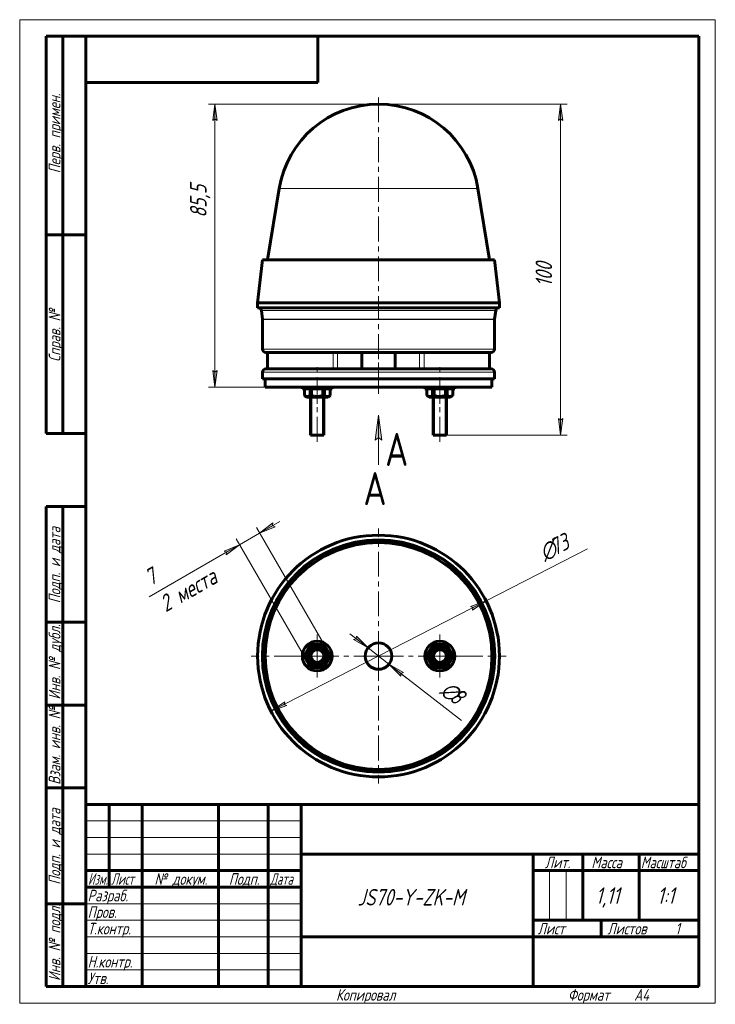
# Model space of a CAD drawing. Header units: millimetres. Extents: x 0 to 210, y 0 to 297.
import ezdxf

# ---------------------------------------------------------------- set-up
doc = ezdxf.new("R2010")
doc.units = ezdxf.units.MM
for name, pattern in [('K5LT_AXLED', [12, 7.5, -1.5, 1.5, -1.5]), ('K5LT_BASIC', [0]), ('K5LT_THIN', [0])]:
    doc.linetypes.add(name, pattern=pattern)
doc.layers.add('Системный слой', color=7, linetype='Continuous')
doc.styles.add('KDIMTEXTSTYLE', font='GOST_AU.SHX', dxfattribs={"width": 0.96, "oblique": 15, "height": 5})
doc.styles.add('KTEXTSTYLE', font='GOST_AU.SHX', dxfattribs={"width": 0.96, "height": 5})
doc.dimstyles.new('KDIMSTYLE (1.00)', dxfattribs={"dimtxt": 5, "dimasz": 1, "dimexe": 2, "dimexo": 0, "dimgap": 1, "dimtad": 1, "dimtxsty": 'KDIMTEXTSTYLE', "dimsah": 1, "dimcen": 0, "dimdle": 1, "dimadec": 0, "dimazin": 0, "dimtfac": 0.667, "dimtmove": 0, "dimatfit": 3, "dimfxl": 1, "dimtvp": 1, "dimtolj": 1, "dimtzin": 0, "dimarcsym": 0})

# ---------------------------------------------------------------- blocks, each defined once
blk = doc.blocks.new('VP3')
at = {"layer": 'Системный слой', "color": 7, "linetype": 'K5LT_THIN', "lineweight": 18}
for p, q in [((107.34, 170.04), (108.33, 177.54)), ((108.33, 177.54), (108.33, 162.54)), ((108.33, 170.79), (107.34, 170.04))]:
    blk.add_line(p, q, dxfattribs=at)
blk.add_wipeout([(110.33, 162.22), (110.33, 176.49), (117.19, 176.49), (117.19, 162.22)]).dxf.layer = 'Системный слой'
at = {"layer": 'Системный слой'}
blk.add_hatch(color=7, dxfattribs=at).paths.add_polyline_path([(109.32, 170.04), (108.33, 177.54), (107.34, 170.04), (108.33, 170.79)])
at = {"layer": 'Системный слой', "color": 7, "linetype": 'K5LT_THIN', "lineweight": 18}
for p, q in [((108.33, 177.54), (109.32, 170.04)), ((109.32, 170.04), (108.33, 170.79))]:
    blk.add_line(p, q, dxfattribs=at)
at = {"layer": 'Системный слой', "color": 7, "insert": (110.33, 172.22), "char_height": 10, "attachment_point": 1, "style": 'KTEXTSTYLE'}
blk.add_mtext('\\H3.5;\\W0.965;\\Q15;\\Q0;\\H10.00;{\\c16711680;А}', dxfattribs=at)
blk = doc.blocks.new('D0')
at = {"layer": 'Системный слой'}
for points in [[(163.94, 266.51), (163.28, 271.51), (162.62, 266.51), (163.28, 267.01)], [(163.28, 171.51), (163.94, 176.51), (163.28, 176.01), (162.62, 176.51)]]:
    blk.add_hatch(color=7, dxfattribs=at).paths.add_polyline_path(points)
at = {"layer": 'Системный слой', "color": 7, "linetype": 'K5LT_THIN', "lineweight": 18}
for p, q in [((108.33, 271.51), (165.28, 271.51)), ((162.62, 266.51), (163.28, 271.51)), ((163.28, 271.51), (163.94, 266.51)), ((163.28, 267.01), (162.62, 266.51)), ((163.94, 266.51), (163.28, 267.01)), ((163.28, 171.51), (162.62, 176.51)), ((162.62, 176.51), (163.28, 176.01)), ((163.28, 176.01), (163.94, 176.51)), ((163.94, 176.51), (163.28, 171.51)), ((128.83, 171.51), (165.28, 171.51))]:
    blk.add_line(p, q, dxfattribs=at)
blk.add_wipeout([(162.28, 216.37), (155.14, 216.37), (155.14, 226.24), (162.28, 226.24)]).dxf.layer = 'Системный слой'
blk.add_line((163.28, 171.51), (163.28, 271.51), dxfattribs=at)
at = {"layer": 'Системный слой', "color": 7, "insert": (155.74, 216.37), "char_height": 5, "attachment_point": 1, "rotation": 90, "style": 'KTEXTSTYLE'}
blk.add_mtext('\\H3.5;\\W0.965;\\Q15;\\Q15;\\H5.00;100', dxfattribs=at)
blk = doc.blocks.new('KDIMARROW_01')
at = {"layer": 'Системный слой'}
blk.add_hatch(color=0, dxfattribs=at).paths.add_polyline_path([(0, 0), (-5, 0.66), (-4.5, 0), (-5, -0.66)])
at = {"layer": 'Системный слой', "color": 0, "linetype": 'K5LT_THIN', "lineweight": 18}
for p, q in [((-4.5, 0), (-5, 0.66)), ((-5, 0.66), (0, 0)), ((0, 0), (-5, -0.66)), ((-5, -0.66), (-4.5, 0)), ((0, 0), (-1, 0))]:
    blk.add_line(p, q, dxfattribs=at)
blk = doc.blocks.new('D1')
at = {"layer": 'Системный слой'}
for points in [[(59.62, 266.51), (58.96, 271.51), (58.3, 266.51), (58.96, 267.01)], [(58.96, 186.01), (59.62, 191.01), (58.96, 190.51), (58.3, 191.01)]]:
    blk.add_hatch(color=7, dxfattribs=at).paths.add_polyline_path(points)
at = {"layer": 'Системный слой', "color": 7, "linetype": 'K5LT_THIN', "lineweight": 18}
for p, q in [((108.33, 271.51), (56.96, 271.51)), ((58.3, 266.51), (58.96, 271.51)), ((58.96, 271.51), (59.62, 266.51)), ((58.96, 267.01), (58.3, 266.51)), ((59.62, 266.51), (58.96, 267.01)), ((58.96, 186.01), (58.3, 191.01)), ((58.3, 191.01), (58.96, 190.51)), ((58.96, 190.51), (59.62, 191.01)), ((59.62, 191.01), (58.96, 186.01)), ((74.08, 186.01), (56.96, 186.01))]:
    blk.add_line(p, q, dxfattribs=at)
blk.add_wipeout([(57.96, 237.21), (50.82, 237.21), (50.82, 248.35), (57.96, 248.35)]).dxf.layer = 'Системный слой'
blk.add_line((58.96, 186.01), (58.96, 271.51), dxfattribs=at)
at = {"layer": 'Системный слой', "color": 7, "insert": (51.42, 237.21), "char_height": 5, "attachment_point": 1, "rotation": 90, "style": 'KTEXTSTYLE'}
blk.add_mtext('\\H3.5;\\W0.965;\\Q15;\\Q15;\\H5.00;85,5', dxfattribs=at)
blk = doc.blocks.new('U0')
at = {"layer": 'Системный слой', "color": 30, "linetype": 'K5LT_AXLED', "lineweight": 18, "true_color": 0xff8000}
for q in [(89.83, 111.31), (83.33, 104.81), (96.33, 104.81), (89.83, 98.31)]:
    blk.add_line((89.83, 104.81), q, dxfattribs=at)
blk = doc.blocks.new('U1')
at = {"layer": 'Системный слой', "color": 30, "linetype": 'K5LT_AXLED', "lineweight": 18, "true_color": 0xff8000}
for q in [(108.33, 143.31), (69.83, 104.81), (146.83, 104.81), (108.33, 66.31)]:
    blk.add_line((108.33, 104.81), q, dxfattribs=at)
blk = doc.blocks.new('U2')
at = {"layer": 'Системный слой', "color": 30, "linetype": 'K5LT_AXLED', "lineweight": 18, "true_color": 0xff8000}
for q in [(126.83, 111.31), (120.33, 104.81), (133.33, 104.81), (126.83, 98.31)]:
    blk.add_line((126.83, 104.81), q, dxfattribs=at)
blk = doc.blocks.new('D2')
at = {"layer": 'Системный слой'}
for points in [[(136.65, 118.62), (140.8, 121.49), (136.05, 119.79), (136.79, 119.44)], [(75.86, 88.13), (80.61, 89.83), (79.87, 90.19), (80.01, 91)]]:
    blk.add_hatch(color=7, dxfattribs=at).paths.add_polyline_path(points)
at = {"layer": 'Системный слой', "color": 7, "linetype": 'K5LT_THIN', "lineweight": 18}
for p, q in [((75.86, 88.13), (140.8, 121.49)), ((136.05, 119.79), (140.8, 121.49)), ((136.79, 119.44), (136.05, 119.79)), ((140.8, 121.49), (136.65, 118.62)), ((136.65, 118.62), (136.79, 119.44)), ((75.86, 88.13), (80.01, 91)), ((80.61, 89.83), (75.86, 88.13)), ((80.01, 91), (79.87, 90.19)), ((79.87, 90.19), (80.61, 89.83))]:
    blk.add_line(p, q, dxfattribs=at)
blk.add_wipeout([(159.19, 132.07), (155.87, 138.52), (165.45, 143.44), (168.77, 136.98)]).dxf.layer = 'Системный слой'
blk.add_line((140.8, 121.49), (171.4, 137.21), dxfattribs=at)
at = {"layer": 'Системный слой', "color": 7, "char_height": 5, "attachment_point": 1, "rotation": 27.1906, "style": 'KTEXTSTYLE'}
for s, insert in [('\\H3.5;\\W0.965;\\Q15;\\Q15;\\H5.00;73', (159.25, 139.47)), ('\\H3.5;\\W0.965;\\Q15;\\Q15;\\H5.00;∅', (156.19, 137.9))]:
    blk.add_mtext(s, dxfattribs=dict(at, insert=insert))
blk = doc.blocks.new('D3')
at = {"layer": 'Системный слой'}
for points in [[(105.17, 107.27), (101.63, 110.86), (101.62, 110.03), (100.82, 109.82)], [(115.84, 99.81), (111.49, 102.36), (115.03, 98.77), (115.04, 99.59)]]:
    blk.add_hatch(color=7, dxfattribs=at).paths.add_polyline_path(points)
at = {"layer": 'Системный слой', "color": 7, "linetype": 'K5LT_THIN', "lineweight": 18}
for p, q in [((105.17, 107.27), (99.65, 111.57)), ((101.62, 110.03), (100.82, 109.82)), ((101.63, 110.86), (101.62, 110.03)), ((105.17, 107.27), (101.63, 110.86)), ((100.82, 109.82), (105.17, 107.27)), ((105.17, 107.27), (111.49, 102.36)), ((111.49, 102.36), (115.03, 98.77)), ((115.84, 99.81), (111.49, 102.36)), ((111.49, 102.36), (117.01, 98.06)), ((115.03, 98.77), (115.04, 99.59)), ((115.04, 99.59), (115.84, 99.81))]:
    blk.add_line(p, q, dxfattribs=at)
blk.add_wipeout([(125.72, 92.55), (130.18, 98.28), (136.57, 93.3), (132.12, 87.57)]).dxf.layer = 'Системный слой'
blk.add_line((111.49, 102.36), (133.35, 85.35), dxfattribs=at)
at = {"layer": 'Системный слой', "color": 7, "char_height": 5, "attachment_point": 1, "rotation": 322.115, "style": 'KTEXTSTYLE'}
for s, insert in [('\\H3.5;\\W0.965;\\Q15;\\Q15;\\H5.00;∅', (129.75, 97.73)), ('\\H3.5;\\W0.965;\\Q15;\\Q15;\\H5.00;8', (132.47, 95.61))]:
    blk.add_mtext(s, dxfattribs=dict(at, insert=insert))
blk = doc.blocks.new('KDIMARROW_02')
at = {"layer": 'Системный слой'}
blk.add_hatch(color=0, dxfattribs=at).paths.add_polyline_path([(4.5, 0), (5, 0.66), (0, 0), (5, -0.66)])
at = {"layer": 'Системный слой', "color": 0, "linetype": 'K5LT_THIN', "lineweight": 18}
for p, q in [((0, 0), (-1, 0)), ((5, 0.66), (0, 0)), ((0, 0), (5, -0.66)), ((0, 0), (7, 0)), ((4.5, 0), (5, 0.66)), ((5, -0.66), (4.5, 0))]:
    blk.add_line(p, q, dxfattribs=at)
blk = doc.blocks.new('D4')
at = {"layer": 'Системный слой'}
blk.add_hatch(color=7, dxfattribs=at).paths.add_polyline_path([(76.34, 144.19), (77.1, 143.87), (72.44, 141.94), (76.44, 145.01)])
at = {"layer": 'Системный слой', "color": 7, "linetype": 'K5LT_THIN', "lineweight": 18}
for p, q in [((92, 108.05), (71.44, 143.67)), ((72.44, 141.94), (78.5, 145.44)), ((76.44, 145.01), (72.44, 141.94)), ((72.44, 141.94), (77.1, 143.87)), ((76.34, 144.19), (76.44, 145.01)), ((77.1, 143.87), (76.34, 144.19)), ((85.94, 104.55), (65.38, 140.17)), ((72.44, 141.94), (66.38, 138.44))]:
    blk.add_line(p, q, dxfattribs=at)
blk.add_wipeout([(44.85, 116.61), (36.71, 130.7), (55.49, 141.55), (63.63, 127.45)]).dxf.layer = 'Системный слой'
at = {"layer": 'Системный слой'}
blk.add_hatch(color=7, dxfattribs=at).paths.add_polyline_path([(62.38, 135.37), (66.38, 138.44), (61.72, 136.51), (62.48, 136.19)])
at = {"layer": 'Системный слой', "color": 7, "linetype": 'K5LT_THIN', "lineweight": 18}
for p, q in [((66.38, 138.44), (60.32, 134.94)), ((66.38, 138.44), (61.72, 136.51)), ((66.38, 138.44), (62.07, 135.95)), ((62.38, 135.37), (66.38, 138.44)), ((62.07, 135.95), (39.05, 122.66)), ((61.72, 136.51), (62.48, 136.19)), ((62.48, 136.19), (62.38, 135.37))]:
    blk.add_line(p, q, dxfattribs=at)
at = {"layer": 'Системный слой', "color": 7, "char_height": 5, "attachment_point": 1, "rotation": 30, "style": 'KTEXTSTYLE'}
for s, insert in [('\\H3.5;\\W0.965;\\Q15;\\Q15;\\H5.00;7', (37.01, 130.18)), ('\\H3.5;\\W0.965;\\Q15;\\Q15;\\H5.00;2 места', (41.58, 122.27))]:
    blk.add_mtext(s, dxfattribs=dict(at, insert=insert))
blk = doc.blocks.new('U3')
at = {"color": 7, "linetype": 'K5LT_THIN', "lineweight": 18}
for p, q in [((0, 0), (0, 297)), ((0, 297), (210, 297)), ((210, 297), (210, 0)), ((20, 55), (85, 55)), ((20, 50), (85, 50)), ((20, 45), (85, 45)), ((159.96, 25), (159.96, 40)), ((164.98, 25), (164.98, 40)), ((20, 30), (85, 30)), ((20, 25), (85, 25)), ((20, 20), (85, 20)), ((20, 15), (85, 15)), ((20, 10), (85, 10)), ((210, 0), (0, 0))]:
    blk.add_line(p, q, dxfattribs=at)
at = {"color": 150, "linetype": 'K5LT_BASIC', "lineweight": 60, "true_color": 0x0080ff}
for p, q in [((8, 172), (8, 292)), ((20, 292), (8, 292)), ((13, 172), (13, 292)), ((20, 5), (20, 292)), ((20, 292), (205, 292)), ((90, 292), (90, 278)), ((205, 292), (205, 5)), ((90, 278), (20, 278)), ((20, 232), (8, 232)), ((20, 172), (8, 172)), ((8, 5), (8, 150)), ((20, 150), (8, 150)), ((13, 5), (13, 150)), ((20, 115), (8, 115)), ((20, 90), (8, 90)), ((20, 65), (8, 65)), ((20, 60), (205, 60)), ((20, 5), (20, 60)), ((27, 35), (27, 60)), ((37, 5), (37, 60)), ((60, 5), (60, 60)), ((75, 5), (75, 60)), ((85, 5), (85, 60)), ((85, 45), (205, 45)), ((155, 5), (155, 45)), ((170, 25), (170, 45)), ((187, 25), (187, 45)), ((20, 40), (85, 40)), ((155, 40), (170, 40)), ((170, 40), (205, 40)), ((20, 35), (85, 35)), ((20, 30), (8, 30)), ((155, 25), (205, 25)), ((175.57, 20), (175.57, 25)), ((85, 20), (155, 20)), ((155, 20), (205, 20)), ((20, 5), (8, 5)), ((205, 5), (20, 5))]:
    blk.add_line(p, q, dxfattribs=at)
at = {"color": 7, "char_height": 3.5, "attachment_point": 1, "rotation": 90, "style": 'KTEXTSTYLE'}
for s, insert in [('\\H3.5;\\W0.965;\\Q15;\\Q15;Перв. примен.', (8.77, 250.61)), ('\\H3.5;\\W0.965;\\Q15;\\Q15;Справ. №', (8.77, 193.68)), ('\\H3.5;\\W0.965;\\Q15;\\Q15;Подп. и дата', (8.77, 120.75)), ('\\H3.5;\\W0.965;\\Q15;\\Q15;Инв. № дубл.', (8.77, 91.67)), ('\\H3.5;\\W0.965;\\Q15;\\Q15;Взам. инв. №', (8.77, 65.94)), ('\\H3.5;\\W0.965;\\Q15;\\Q15;Подп. и дата', (8.77, 35.75)), ('\\H3.5;\\W0.965;\\Q15;\\Q15;Инв. № подл.', (8.77, 6.67))]:
    blk.add_mtext(s, dxfattribs=dict(at, insert=insert))
at = {"color": 7, "attachment_point": 1, "style": 'KTEXTSTYLE'}
for s, insert, char_height in [('\\H3.5;\\W0.965;\\Q15;\\Q15;\\W0.941;Масштаб', (187.52, 44.23), 3.5), ('\\H3.5;\\W0.965;\\Q15;\\Q15;Лит.', (158.56, 44.23), 3.5), ('\\H3.5;\\W0.965;\\Q15;\\Q15;Масса', (172.58, 44.23), 3.5), ('\\H3.5;\\W0.965;\\Q15;\\Q15;\\W0.797;Изм.', (20.61, 39.23), 3.5), ('\\H3.5;\\W0.965;\\Q15;\\Q15;\\W0.807;Лист', (27.6, 39.23), 3.5), ('\\H3.5;\\W0.965;\\Q15;\\Q15;№ докум.', (40.67, 39.23), 3.5), ('\\H3.5;\\W0.965;\\Q15;\\Q15;Подп.', (63.15, 39.23), 3.5), ('\\H3.5;\\W0.965;\\Q15;\\Q15;\\W0.807;Дата', (75.6, 39.23), 3.5), ('\\H3.5;\\W0.965;\\Q15;\\Q15;Разраб.', (20.5, 34.23), 3.5), ('\\H3.5;\\W0.965;\\Q15;\\Q15;\\H5.00;JS70-Y-ZK-M', (101.96, 34.47), 5), ('\\H3.5;\\W0.965;\\Q15;\\Q15;\\H5.00;1,11', (173.89, 34.97), 5), ('\\H3.5;\\W0.965;\\Q15;\\Q15;\\H5.00;{\\c16711680;1:1}', (192.44, 34.97), 5), ('\\H3.5;\\W0.965;\\Q15;\\Q15;Пров.', (20.5, 29.23), 3.5), ('\\H3.5;\\W0.965;\\Q15;\\Q15;Т.контр.', (20.5, 24.23), 3.5), ('\\H3.5;\\W0.965;\\Q15;\\Q15;Лист', (156.36, 24.23), 3.5), ('\\H3.5;\\W0.965;\\Q15;\\Q15;Листов', (177.41, 24.23), 3.5), ('\\H3.5;\\W0.965;\\Q15;\\Q15;1', (197.91, 24.23), 3.5), ('\\H3.5;\\W0.965;\\Q15;\\Q15;Н.контр.', (20.5, 14.23), 3.5), ('\\H3.5;\\W0.965;\\Q15;\\Q15;Утв.', (20.5, 9.23), 3.5), ('\\H3.5;\\W0.965;\\Q15;\\Q15;Копировал', (95.5, 4.23), 3.5), ('\\H3.5;\\W0.965;\\Q15;\\Q15;Формат', (165.5, 4.23), 3.5), ('\\H3.5;\\W0.965;\\Q15;\\Q15;A4', (185.5, 4.23), 3.5)]:
    blk.add_mtext(s, dxfattribs=dict(at, insert=insert, char_height=char_height))

msp = doc.modelspace()

# ---------------------------------------------------------------- linework, layer by layer
at = {"layer": 'Системный слой', "color": 30, "linetype": 'K5LT_AXLED', "lineweight": 18, "true_color": 0xff8000}
for p, q in [((108.331, 273.513), (108.331, 211.513)), ((108.331, 194.513), (108.331, 211.513)), ((89.831, 169.513), (89.831, 193.513)), ((108.331, 188.513), (108.331, 193.513)), ((126.831, 169.513), (126.831, 193.513)), ((89.831, 188.013), (89.831, 183.513)), ((108.331, 188.513), (108.331, 184.013)), ((126.831, 183.513), (126.831, 188.013)), ((89.831, 185.513), (89.831, 181.013)), ((126.831, 185.513), (126.831, 181.013))]:
    msp.add_line(p, q, dxfattribs=at)
at = {"layer": 'Системный слой', "color": 150, "linetype": 'K5LT_BASIC', "lineweight": 60, "true_color": 0x0080ff}
for p, q in [((78.331, 246.004), (74.831, 224.513)), ((138.331, 246.004), (141.831, 224.513)), ((73.331, 224.513), (71.831, 211.513)), ((143.331, 224.513), (73.331, 224.513)), ((143.331, 224.513), (144.831, 211.513)), ((144.831, 211.513), (71.831, 211.513)), ((71.831, 211.513), (71.831, 210.013)), ((144.831, 211.513), (71.831, 211.513)), ((144.831, 211.513), (144.831, 210.013)), ((144.831, 210.013), (71.831, 210.013)), ((72.954, 209.154), (73.321, 206.583)), ((143.708, 209.154), (143.341, 206.583)), ((73.331, 206.442), (73.331, 197.513)), ((143.331, 206.442), (143.331, 197.513)), ((142.331, 196.513), (74.331, 196.513)), ((74.831, 196.513), (74.831, 191.513)), ((103.331, 191.513), (103.331, 196.513)), ((113.331, 196.513), (113.331, 191.513)), ((141.831, 196.513), (141.831, 191.513)), ((73.331, 190.513), (73.331, 188.513)), ((142.331, 191.513), (74.331, 191.513)), ((143.331, 190.513), (143.331, 188.513)), ((143.331, 188.513), (73.331, 188.513)), ((74.081, 188.513), (74.081, 186.013)), ((142.581, 188.513), (142.581, 186.013)), ((142.581, 186.013), (74.081, 186.013)), ((85.331, 186.013), (85.331, 185.513)), ((94.331, 185.513), (85.331, 185.513)), ((85.931, 185.513), (85.931, 183.513)), ((85.94, 185.513), (85.94, 183.513)), ((87.66, 185.513), (87.66, 183.513)), ((88.111, 185.513), (88.111, 183.513)), ((91.552, 185.513), (91.552, 183.513)), ((92.002, 185.513), (92.002, 183.513)), ((93.722, 185.513), (93.722, 183.513)), ((93.731, 185.513), (93.731, 183.513)), ((94.331, 186.013), (94.331, 185.513)), ((122.331, 185.513), (122.331, 186.013)), ((122.331, 185.513), (131.331, 185.513)), ((122.931, 185.513), (122.931, 183.513)), ((122.94, 185.513), (122.94, 183.513)), ((124.66, 185.513), (124.66, 183.513)), ((125.111, 185.513), (125.111, 183.513)), ((128.552, 185.513), (128.552, 183.513)), ((129.002, 185.513), (129.002, 183.513)), ((130.722, 185.513), (130.722, 183.513)), ((130.731, 185.513), (130.731, 183.513)), ((131.331, 185.513), (131.331, 186.013)), ((85.931, 183.513), (85.94, 183.513)), ((85.931, 183.513), (86.581, 183.013)), ((86.581, 183.013), (93.081, 183.013)), ((87.66, 183.513), (88.111, 183.513)), ((87.831, 171.513), (87.831, 183.013)), ((91.552, 183.513), (92.002, 183.513)), ((91.831, 171.513), (91.831, 183.013)), ((93.731, 183.513), (93.081, 183.013)), ((93.722, 183.513), (93.731, 183.513)), ((122.931, 183.513), (122.94, 183.513)), ((122.931, 183.513), (123.581, 183.013)), ((123.581, 183.013), (130.081, 183.013)), ((124.66, 183.513), (125.111, 183.513)), ((124.831, 171.513), (124.831, 183.013)), ((128.552, 183.513), (129.002, 183.513)), ((128.831, 171.513), (128.831, 183.013)), ((130.731, 183.513), (130.081, 183.013)), ((130.722, 183.513), (130.731, 183.513)), ((87.831, 171.513), (91.831, 171.513)), ((87.831, 171.513), (91.831, 171.513)), ((124.831, 171.513), (128.831, 171.513)), ((124.831, 171.513), (128.831, 171.513)), ((85.94, 105.073), (87.66, 108.053)), ((88.111, 108.313), (91.552, 108.313)), ((92.002, 108.053), (93.722, 105.073)), ((122.94, 105.073), (124.66, 108.053)), ((125.111, 108.313), (128.552, 108.313)), ((129.002, 108.053), (130.722, 105.073)), ((87.66, 101.573), (85.94, 104.553)), ((93.722, 104.553), (92.002, 101.573)), ((124.66, 101.573), (122.94, 104.553)), ((130.722, 104.553), (129.002, 101.573)), ((89.831, 101.313), (88.111, 101.313)), ((91.552, 101.313), (89.831, 101.313)), ((126.831, 101.313), (125.111, 101.313)), ((128.552, 101.313), (126.831, 101.313))]:
    msp.add_line(p, q, dxfattribs=at)
at = {"layer": 'Системный слой', "color": 7, "linetype": 'K5LT_THIN', "lineweight": 18}
for p, q in [((138.331, 246.004), (78.331, 246.004)), ((143.708, 209.154), (72.954, 209.154)), ((143.341, 206.583), (73.321, 206.583)), ((143.331, 206.442), (73.331, 206.442)), ((143.331, 197.513), (73.331, 197.513)), ((94.588, 196.513), (94.588, 191.513)), ((95.952, 196.513), (95.952, 191.513)), ((120.71, 196.513), (120.71, 191.513)), ((122.074, 196.513), (122.074, 191.513)), ((143.331, 190.513), (73.331, 190.513)), ((88.21, 183.013), (88.21, 171.513)), ((91.452, 183.013), (91.452, 171.513)), ((125.21, 183.013), (125.21, 171.513)), ((128.452, 183.013), (128.452, 171.513))]:
    msp.add_line(p, q, dxfattribs=at)
at = {"layer": 'Системный слой', "color": 150, "linetype": 'K5LT_BASIC', "lineweight": 60, "true_color": 0x0080ff}
for centre, radius in [((108.331, 104.813), 36.5), ((108.331, 104.813), 35), ((108.331, 104.813), 34.25), ((89.831, 104.813), 4.5), ((89.831, 104.813), 3.25), ((89.831, 104.813), 2.567), ((108.331, 104.813), 4), ((126.831, 104.813), 4.5), ((126.831, 104.813), 3.25), ((126.831, 104.813), 2.567), ((89.831, 104.813), 2.067), ((89.831, 104.813), 2), ((126.831, 104.813), 2.067), ((126.831, 104.813), 2)]:
    msp.add_circle(centre, radius, dxfattribs=at)
at = {"layer": 'Системный слой', "color": 7, "linetype": 'K5LT_THIN', "lineweight": 18}
for radius in [36.367, 35.377, 35.01]:
    msp.add_circle((108.331, 104.813), radius, dxfattribs=at)
at = {"layer": 'Системный слой', "color": 150, "linetype": 'K5LT_BASIC', "lineweight": 60, "true_color": 0x0080ff}
for centre, radius, start, end in [((108.331, 241.118), 30.395, 90, 170.74991), ((108.331, 241.118), 30.395, 9.25009, 90), ((71.964, 209.013), 1, 8.1301, 90), ((144.698, 209.013), 1, 90, 171.8699), ((72.331, 206.442), 1, 0, 8.1301), ((144.331, 206.442), 1, 171.8699, 180), ((74.331, 197.513), 1, 180, 270), ((142.331, 197.513), 1, 270, 0), ((74.331, 190.513), 1, 90, 180), ((142.331, 190.513), 1, 0, 90), ((89.831, 104.813), 3.9, 116.17695, 123.82305), ((89.831, 104.813), 3.9, 56.17695, 63.82305), ((126.831, 104.813), 3.9, 116.17695, 123.82305), ((126.831, 104.813), 3.9, 56.17695, 63.82305), ((89.831, 104.813), 3.9, 176.17695, 183.82305), ((89.831, 104.813), 3.9, 356.17695, 3.82305), ((126.831, 104.813), 3.9, 176.17695, 183.82305), ((126.831, 104.813), 3.9, 356.17695, 3.82305), ((89.831, 104.813), 3.9, 236.17695, 243.82305), ((89.831, 104.813), 3.9, 296.17695, 303.82305), ((126.831, 104.813), 3.9, 236.17695, 243.82305), ((126.831, 104.813), 3.9, 296.17695, 303.82305)]:
    msp.add_arc(centre, radius, start, end, dxfattribs=at)
at = {"layer": 'Системный слой', "color": 7, "linetype": 'K5LT_THIN', "lineweight": 18}
for centre, radius in [((89.831, 104.813), 2.5), ((126.831, 104.813), 2.5), ((89.831, 104.813), 1.621), ((126.831, 104.813), 1.621)]:
    msp.add_arc(centre, radius, 70, 340, dxfattribs=at)
at = {"layer": 'Системный слой', "color": 150, "linetype": 'K5LT_BASIC', "lineweight": 60, "true_color": 0x0080ff}
for points, knots in [([(85.94, 183.513), (86.022, 183.457), (86.141, 183.386), (86.3, 183.311), (86.435, 183.26), (86.583, 183.222), (86.739, 183.204), (86.883, 183.205), (87.041, 183.227), (87.243, 183.283), (87.455, 183.382), (87.602, 183.474), (87.66, 183.513)], [0, 0, 0, 0, 1.9227996, 2.7537997, 3.6466405, 4.9747283, 6.058421, 7.1066382, 8.1770519, 9.5785983, 11.6373371, 13, 13, 13, 13]), ([(88.111, 183.513), (88.188, 183.487), (88.386, 183.423), (88.746, 183.326), (89.122, 183.255), (89.389, 183.226), (89.507, 183.217), (89.566, 183.213), (89.648, 183.209), (89.747, 183.206), (89.847, 183.205), (89.948, 183.206), (90.068, 183.211), (90.217, 183.221), (90.394, 183.239), (90.647, 183.275), (90.936, 183.333), (91.259, 183.418), (91.454, 183.48), (91.552, 183.513)], [0, 0, 0, 0, 3.0676799, 7.8086398, 14.0392993, 17.4260545, 17.883449, 18.4827616, 19.6813867, 20.9431912, 22.2049958, 23.4668003, 24.7286049, 26.7158635, 29.0737953, 31.431727, 36.2895085, 40.1447543, 44, 44, 44, 44]), ([(92.002, 183.513), (92.084, 183.457), (92.203, 183.386), (92.363, 183.311), (92.498, 183.26), (92.645, 183.222), (92.801, 183.204), (92.945, 183.205), (93.103, 183.227), (93.305, 183.283), (93.517, 183.382), (93.664, 183.474), (93.722, 183.513)], [0, 0, 0, 0, 1.9227996, 2.7537997, 3.6466405, 4.9747283, 6.058421, 7.1066382, 8.1770519, 9.5785983, 11.6373371, 13, 13, 13, 13]), ([(122.94, 183.513), (123.022, 183.457), (123.141, 183.386), (123.3, 183.311), (123.435, 183.26), (123.583, 183.222), (123.739, 183.204), (123.883, 183.205), (124.041, 183.227), (124.243, 183.283), (124.455, 183.382), (124.602, 183.474), (124.66, 183.513)], [0, 0, 0, 0, 1.9227996, 2.7537997, 3.6466405, 4.9747283, 6.058421, 7.1066382, 8.1770519, 9.5785983, 11.6373371, 13, 13, 13, 13]), ([(125.111, 183.513), (125.188, 183.487), (125.386, 183.423), (125.746, 183.326), (126.122, 183.255), (126.389, 183.226), (126.507, 183.217), (126.566, 183.213), (126.648, 183.209), (126.747, 183.206), (126.847, 183.205), (126.948, 183.206), (127.068, 183.211), (127.217, 183.221), (127.394, 183.239), (127.647, 183.275), (127.936, 183.333), (128.259, 183.418), (128.454, 183.48), (128.552, 183.513)], [0, 0, 0, 0, 3.0676799, 7.8086398, 14.0392993, 17.4260545, 17.883449, 18.4827616, 19.6813867, 20.9431912, 22.2049958, 23.4668003, 24.7286049, 26.7158635, 29.0737953, 31.431727, 36.2895085, 40.1447543, 44, 44, 44, 44]), ([(129.002, 183.513), (129.084, 183.457), (129.203, 183.386), (129.363, 183.311), (129.498, 183.26), (129.645, 183.222), (129.801, 183.204), (129.945, 183.205), (130.103, 183.227), (130.305, 183.283), (130.517, 183.382), (130.664, 183.474), (130.722, 183.513)], [0, 0, 0, 0, 1.9227996, 2.7537997, 3.6466405, 4.9747283, 6.058421, 7.1066382, 8.1770519, 9.5785983, 11.6373371, 13, 13, 13, 13])]:
    msp.add_open_spline(points, degree=3, knots=knots, dxfattribs=at)

# ---------------------------------------------------------------- block references
at = {"layer": 'Системный слой'}
for name in ['VP3', 'U1', 'U0', 'U2']:
    msp.add_blockref(name, (0, 0), dxfattribs=at)

# ---------------------------------------------------------------- texts
at = {"layer": 'Системный слой', "color": 7, "insert": (103.759, 160.382), "char_height": 10, "attachment_point": 1, "style": 'KTEXTSTYLE'}
msp.add_mtext('\\H3.5;\\W0.965;\\Q15;\\Q0;\\H10.00;{\\c16711680;А}', dxfattribs=at)

# ---------------------------------------------------------------- next in the draw order: dimensions: what is measured, and where the dimension line sits
at = {"layer": 'Системный слой', "color": 7}
dim = msp.add_linear_dim(base=(163.278, 171.513), p1=(108.331, 271.513), p2=(128.831, 171.513), angle=90, dimstyle='KDIMSTYLE (1.00)', override={"dimexo": 0, "dimpost": '\\H5.0;\\W0.965;\\Q15;<>', "dimblk1": 'KDIMARROW_01', "dimblk2": 'KDIMARROW_01', "dimse1": 0, "dimse2": 0, "dimclrt": 7, "dimtol": 1, "dimtp": 0, "dimtm": 0, "dimtdec": 5, "dimtolj": 1}, dxfattribs=at)
dim.commit()
dim.dimension.update_dxf_attribs({"geometry": 'D0', "text_midpoint": (163.278, 221.513), "dimtype": 160})
dim = msp.add_diameter_dim_2p(p1=(75.865, 88.134), p2=(140.798, 121.492), dimstyle='KDIMSTYLE (1.00)', override={"dimpost": '\\H5.0;\\W0.965;\\Q15;<>', "dimblk1": 'KDIMARROW_01', "dimblk2": 'KDIMARROW_01', "dimclrt": 7, "dimtol": 1, "dimtp": 0, "dimtm": 0, "dimtdec": 5, "dimatfit": 2, "dimtolj": 1}, dxfattribs=at)
dim.commit()
dim.dimension.update_dxf_attribs({"geometry": 'D2', "text_midpoint": (164.635, 133.738), "dimtype": 163})

# ---------------------------------------------------------------- next in the draw order: dimensions: what is measured, and where the dimension line sits
dim = msp.add_linear_dim(base=(58.958, 186.013), p1=(108.331, 271.513), p2=(74.081, 186.013), angle=90, dimstyle='KDIMSTYLE (1.00)', override={"dimexo": 0, "dimpost": '\\H5.0;\\W0.965;\\Q15;<>', "dimblk1": 'KDIMARROW_01', "dimblk2": 'KDIMARROW_01', "dimse1": 0, "dimse2": 0, "dimclrt": 7, "dimtol": 1, "dimtp": 0, "dimtm": 0, "dimtdec": 5, "dimtolj": 1}, dxfattribs=at)
dim.commit()
dim.dimension.update_dxf_attribs({"geometry": 'D1', "text_midpoint": (58.958, 243.013), "dimtype": 160})
dim = msp.add_aligned_dim(p1=(85.94, 104.553), p2=(92.002, 108.053), distance=39.125, dimstyle='KDIMSTYLE (1.00)', override={"dimexo": 0, "dimpost": '\\H5.0;\\W0.965;\\Q15;<>\\X\\H5.0;\\W0.965;\\Q15;\\Q15;2 места', "dimblk1": 'KDIMARROW_02', "dimblk2": 'KDIMARROW_02', "dimse1": 0, "dimse2": 0, "dimclrt": 7, "dimtol": 1, "dimtp": 0, "dimtm": 0, "dimtdec": 5, "dimtolj": 1}, dxfattribs=at)
dim.commit()
dim.dimension.update_dxf_attribs({"geometry": 'D4', "text_midpoint": (50.559, 129.304)})
dim = msp.add_diameter_dim_2p(p1=(105.174, 107.269), p2=(111.488, 102.357), dimstyle='KDIMSTYLE (1.00)', override={"dimpost": '\\H5.0;\\W0.965;\\Q15;<>', "dimblk1": 'KDIMARROW_02', "dimblk2": 'KDIMARROW_02', "dimclrt": 7, "dimtol": 1, "dimtp": 0, "dimtm": 0, "dimtdec": 5, "dimatfit": 2, "dimtolj": 1}, dxfattribs=at)
dim.commit()
dim.dimension.update_dxf_attribs({"geometry": 'D3', "text_midpoint": (128.439, 89.168), "dimtype": 163})

# ---------------------------------------------------------------- next in the draw order: block references
msp.add_blockref('U3', (0, 0))

doc.saveas('drawing.dxf')
